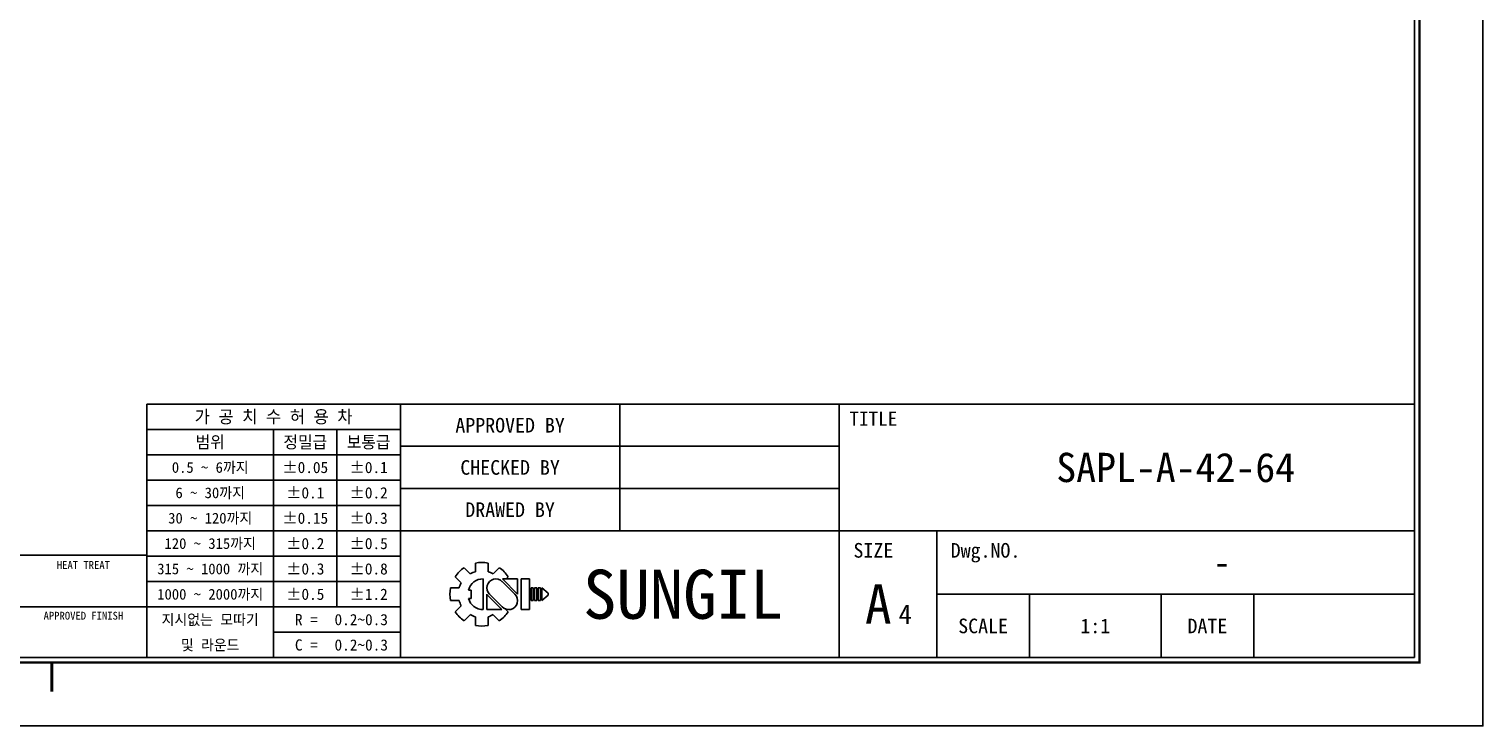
# Model space of a CAD drawing. Header units: millimetres. Extents: x -363 to 1072, y 1435 to 2763.
# Tile 10 of 16: x 341 to 490, y 2553 to 2625. Entities that reach past the tile are written whole.
import ezdxf
from ezdxf.enums import TextEntityAlignment as Align

# ---------------------------------------------------------------- set-up
doc = ezdxf.new("R2010")
doc.units = ezdxf.units.MM
doc.header["$LTSCALE"] = 5
doc.layers.add('가는실선', color=1, linetype='Continuous')
doc.layers.add('외형선', color=3, linetype='Continuous')

# ---------------------------------------------------------------- blocks, each defined once
blk = doc.blocks.new('성일기공 마크')
at = {"layer": '외형선'}
for p, q in [((879.43, 16.42), (879.43, 15.54)), ((880.73, 16.42), (880.73, 15.54)), ((877.37, 15.02), (877.99, 14.4)), ((878.28, 15.94), (878.91, 15.32)), ((881.26, 15.32), (881.88, 15.94)), ((882.58, 14.8), (882.8, 15.02)), ((876.89, 13.88), (877.77, 13.88)), ((876.89, 13.88), (877.77, 13.88)), ((878.72, 13.66), (879.01, 13.66)), ((879.01, 13.66), (879.01, 12.79)), ((880.24, 14.8), (880.24, 11.65)), ((883.48, 13.23), (882.14, 14.56)), ((883.76, 13.25), (882.2, 14.8)), ((882.2, 14.8), (883.76, 14.8)), ((883.76, 14.8), (883.76, 13.23)), ((884.13, 14.8), (884.13, 11.65)), ((884.13, 14.8), (884.99, 14.8)), ((884.99, 14.8), (884.99, 11.65)), ((885.14, 13.88), (885.14, 12.58)), ((885.14, 13.88), (885.36, 13.88)), ((885.36, 13.88), (885.36, 12.58)), ((885.51, 13.88), (885.51, 12.58)), ((885.51, 13.88), (885.73, 13.88)), ((885.73, 13.88), (885.73, 12.58)), ((885.88, 13.88), (885.88, 12.58)), ((885.88, 13.88), (886.1, 13.88)), ((886.1, 13.88), (886.1, 12.58)), ((886.25, 13.88), (886.25, 12.58)), ((886.25, 13.88), (886.9, 13.33)), ((876.89, 12.58), (877.77, 12.58)), ((877.37, 11.43), (877.99, 12.05)), ((878.72, 12.79), (879.01, 12.79)), ((880.6, 13.23), (880.6, 11.65)), ((880.6, 13.2), (882.15, 11.65)), ((880.87, 13.23), (882.21, 11.89)), ((885.14, 12.58), (885.36, 12.58)), ((885.51, 12.58), (885.73, 12.58)), ((885.88, 12.58), (886.1, 12.58)), ((886.9, 13.12), (886.25, 12.58)), ((886.9, 13.33), (886.9, 13.23)), ((886.9, 13.33), (886.9, 13.12)), ((886.9, 13.23), (886.9, 13.12)), ((878.28, 10.51), (878.91, 11.13)), ((879.43, 10.91), (879.43, 10.03)), ((880.6, 11.65), (882.15, 11.65)), ((880.73, 10.91), (880.73, 10.03)), ((881.26, 11.13), (881.88, 10.51)), ((882.52, 11.7), (882.8, 11.43)), ((884.13, 11.65), (884.99, 11.65))]:
    blk.add_line(p, q, dxfattribs=at)
for centre, radius, start, end in [((880.08, 13.23), 3.26, 78.4943, 101.5057), ((880.08, 13.23), 3.26, 123.4943, 146.5057), ((880.08, 13.23), 2.4, 105.6872, 119.3128), ((880.08, 13.23), 2.4, 60.6872, 74.3128), ((880.08, 13.23), 3.26, 33.4943, 56.5057), ((880.08, 13.23), 3.26, 168.4943, 191.5057), ((880.08, 13.23), 2.4, 150.6872, 164.3128), ((880.24, 13.23), 1.58, 90, 164.0671), ((881.52, 13.88), 0.919, 43.2202, 225.8282), ((880.08, 13.23), 2.4, 195.6872, 209.3128), ((880.24, 13.23), 1.58, 195.9329, 270), ((882.84, 12.57), 0.919, 223.2202, 45.8282), ((880.08, 13.23), 3.26, 213.4943, 236.5057), ((880.08, 13.23), 2.4, 240.6872, 254.3128), ((880.08, 13.23), 2.4, 285.6872, 299.3128), ((880.08, 13.23), 3.26, 303.4943, 326.5057), ((880.08, 13.23), 3.26, 258.4943, 281.5057)]:
    blk.add_arc(centre, radius, start, end, dxfattribs=at)
blk = doc.blocks.new('A4도각')
at = {"layer": '가는실선'}
for p, q in [((186, 33), (186, 7)), ((208.5, 33), (208.5, 20)), ((231, 33), (231, 7)), ((186, 30.4), (160, 30.4)), ((173, 30.4), (173, 7)), ((179.5, 30.4), (179.5, 12.2)), ((231, 28.67), (186, 28.67)), ((186, 27.8), (160, 27.8)), ((186, 25.2), (160, 25.2)), ((231, 24.33), (186, 24.33)), ((186, 22.6), (160, 22.6)), ((186, 20), (160, 20)), ((290, 20), (186, 20)), ((241, 20), (241, 7)), ((186, 17.4), (160, 17.4)), ((186, 14.8), (160, 14.8)), ((290, 13.5), (241, 13.5)), ((250.5, 13.5), (250.5, 7)), ((264, 13.5), (264, 7)), ((273.5, 13.5), (273.5, 7)), ((147, 12.2), (160, 12.2)), ((186, 12.2), (160, 12.2)), ((186, 9.6), (173, 9.6))]:
    blk.add_line(p, q, dxfattribs=at)
for p in [(208.5, 28.67), (208.5, 24.33)]:
    blk.add_point(p, dxfattribs=at)
at = {"layer": '외형선'}
for p, q in [((290, 33), (160, 33)), ((160, 33), (160, 7)), ((160, 17.5), (62, 17.5))]:
    blk.add_line(p, q, dxfattribs=at)
at = {"layer": '외형선', "color": 0}
blk.add_lwpolyline([(297, 210), (0, 210), (0, 0), (297, 0)], close=True, dxfattribs=at)
at = {"layer": '외형선', "const_width": 0.25}
blk.add_lwpolyline([(290.5, 6.5), (290.5, 203.5), (10, 203.5), (10, 6.5)], close=True, dxfattribs=at)
at = {"layer": '외형선'}
blk.add_lwpolyline([(290, 7), (290, 203), (10.5, 203), (10.5, 7)], close=True, dxfattribs=at)
at = {"layer": '외형선', "const_width": 0.3}
blk.add_lwpolyline([(150.25, 6.5), (150.25, 3.5)], dxfattribs=at)
blk.add_blockref('성일기공 마크', (-685.74, 0.27))
at = {"color": 3}
for s, height, p in [('가 공 치 수 허 용 차', 1.3, (173, 31.7)), ('범위', 1.25, (166.5, 29.1)), ('정밀급', 1.25, (176.25, 29.1)), ('보통급', 1.25, (182.75, 29.1)), ('0.5 ~ 6까지', 1.1, (166.5, 26.5)), ('%%P0.05', 1.15, (176.25, 26.5)), ('%%P0.1', 1.15, (182.75, 26.5)), ('6 ~ 30까지', 1.1, (166.5, 23.9)), ('%%P0.1', 1.15, (176.25, 23.9)), ('%%P0.2', 1.15, (182.75, 23.9)), ('30 ~ 120까지', 1.1, (166.5, 21.3)), ('%%P0.15', 1.15, (176.25, 21.3)), ('%%P0.3', 1.15, (182.75, 21.3)), ('120 ~ 315까지', 1.1, (166.5, 18.7)), ('%%P0.2', 1.15, (176.25, 18.7)), ('%%P0.5', 1.15, (182.75, 18.7)), ('HEAT TREAT', 0.8, (153.5, 16.5)), ('315 ~ 1000 까지', 1.1, (166.5, 16.1)), ('%%P0.3', 1.15, (176.25, 16.1)), ('%%P0.8', 1.15, (182.75, 16.1)), ('1000 ~ 2000까지', 1.1, (166.5, 13.5)), ('%%P0.5', 1.15, (176.25, 13.5)), ('%%P1.2', 1.15, (182.75, 13.5)), ('APPROVED FINISH', 0.8, (153.5, 11.3)), ('지시없는 모따기', 1.1, (166.5, 10.9)), ('R = ', 1.15, (176.75, 10.9)), ('SCALE', 1.5, (245.75, 10.25)), ('DATE', 1.5, (268.75, 10.25)), ('및 라운드', 1.1, (166.5, 8.3)), ('C = ', 1.15, (176.75, 8.3))]:
    blk.add_text(s, height=height, dxfattribs=at).set_placement(p, align=Align.MIDDLE_CENTER)
for tag, height, p in [('REASONOFREVISIONS', 1.25, (88.5, 15.75)), ('REVISIONER', 1.25, (114.5, 15.75)), ('CHECKER', 1.25, (127.5, 15.75)), ('REVISIONDATE', 1.25, (140.5, 15.75)), ('HEATTREAT', 0.8, (153.5, 14)), ('SCALE', 1.5, (257.25, 10.25)), ('DATE', 1.5, (281.75, 10.25)), ('APRROVEDFINISH', 0.8, (153.5, 8.8))]:
    blk.add_attdef(tag, text='', height=height, dxfattribs=at).set_placement(p, align=Align.MIDDLE_CENTER)
for tag, p in [('필렛', (179.25, 10.9)), ('모따기', (179.25, 8.3))]:
    blk.add_attdef(tag, text='', height=1.15, dxfattribs=at).set_placement(p, align=Align.MIDDLE_LEFT)
at = {"layer": '외형선'}
for s, height, p in [('APPROVED BY', 1.5, (197.25, 30.83)), ('TITLE', 1.444, (234.5, 31.5)), ('CHECKED BY', 1.5, (197.25, 26.5)), ('DRAWED BY', 1.5, (197.25, 22.17)), ('SIZE', 1.5, (234.5, 18)), ('Dwg.NO.', 1.5, (246, 18)), ('SUNGIL', 5.032, (215, 13.5)), ('A', 4, (235, 12.5))]:
    blk.add_text(s, height=height, dxfattribs=at).set_placement(p, align=Align.MIDDLE_CENTER)
for tag, height, p in [('APPROVED', 1.5, (219.75, 30.83)), ('도면타이틀', 5, (265.5, 26.5)), ('CHECKED', 1.5, (219.75, 26.5)), ('DRAWED', 1.5, (219.75, 22.17)), ('도면번호', 2.5, (270.25, 16.75)), ('도면SIZE', 2, (237.76, 11.44))]:
    blk.add_attdef(tag, text='', height=height, dxfattribs=at).set_placement(p, align=Align.MIDDLE_CENTER)

msp = doc.modelspace()

# ---------------------------------------------------------------- block references
at = {"color": 0}
ref = msp.add_blockref('A4도각', (192.8098, 2553.1571), dxfattribs=at)
ref.add_attrib('SCALE', '1:1', dxfattribs={"color": 3, "height": 1.5}).set_placement((450.0598, 2563.4071), align=Align.MIDDLE_CENTER)
ref.add_attrib('도면번호', '-', dxfattribs={"layer": '외형선', "height": 2.5}).set_placement((463.0598, 2569.9071), align=Align.MIDDLE_CENTER)
ref.add_attrib('도면SIZE', '4', dxfattribs={"layer": '외형선', "height": 2}).set_placement((430.5711, 2564.601), align=Align.MIDDLE_CENTER)
ref.add_attrib('도면타이틀', 'SAPL-A-42-64', dxfattribs={"layer": '외형선', "height": 3}).set_placement((458.3098, 2579.6571), align=Align.MIDDLE_CENTER)
ref.add_attrib('필렛', '0.2~0.3', dxfattribs={"color": 3, "height": 1.15}).set_placement((372.0598, 2564.0571), align=Align.MIDDLE_LEFT)
ref.add_attrib('모따기', '0.2~0.3', dxfattribs={"color": 3, "height": 1.15}).set_placement((372.0598, 2561.4571), align=Align.MIDDLE_LEFT)

doc.saveas('drawing.dxf')
